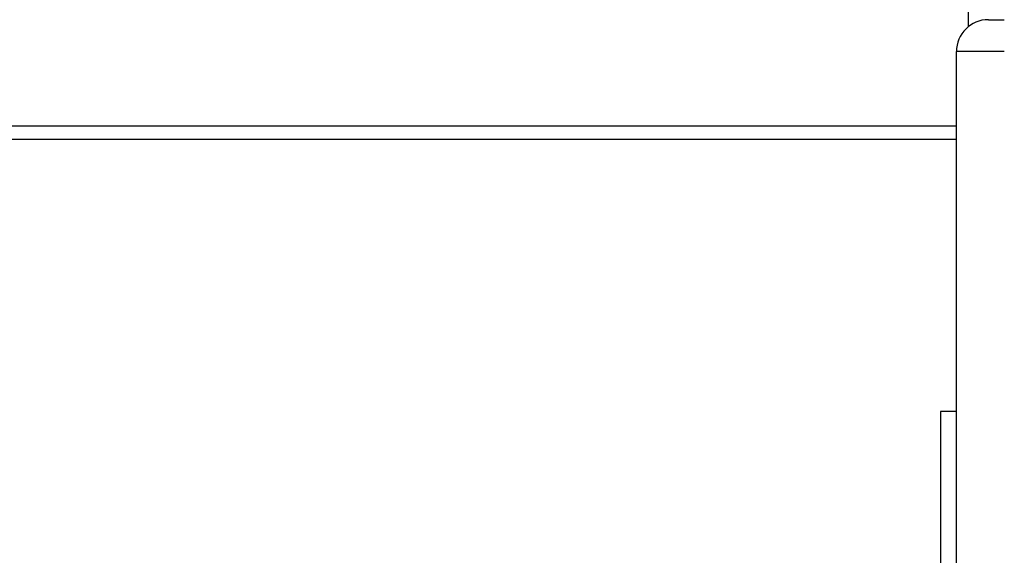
# Model space of a CAD drawing. Header units: millimetres. Extents: x 6909 to 9403, y -385 to 1379.
# Tile 68 of 142: x 8515 to 8576, y 724 to 757. Entities that reach past the tile are written whole.
import ezdxf

# ---------------------------------------------------------------- set-up
doc = ezdxf.new("R2010")
doc.units = ezdxf.units.MM

msp = doc.modelspace()

# ---------------------------------------------------------------- linework, layer by layer
for p, q in [((8574.157, 757.046), (8574.157, 827.483)), ((8575.407, 757.485), (8576.407, 757.485)), ((8576.407, 755.485), (8573.407, 755.485)), ((8573.407, 715.121), (8573.407, 755.485)), ((8448.407, 750.83), (8573.404, 750.83)), ((8573.404, 749.987), (8448.407, 749.987)), ((8573.407, 732.935), (8572.407, 732.935)), ((8572.407, 732.935), (8572.407, 711.935))]:
    msp.add_line(p, q)
msp.add_arc((8575.407, 755.485), 2, 90, 180)

doc.saveas('drawing.dxf')
